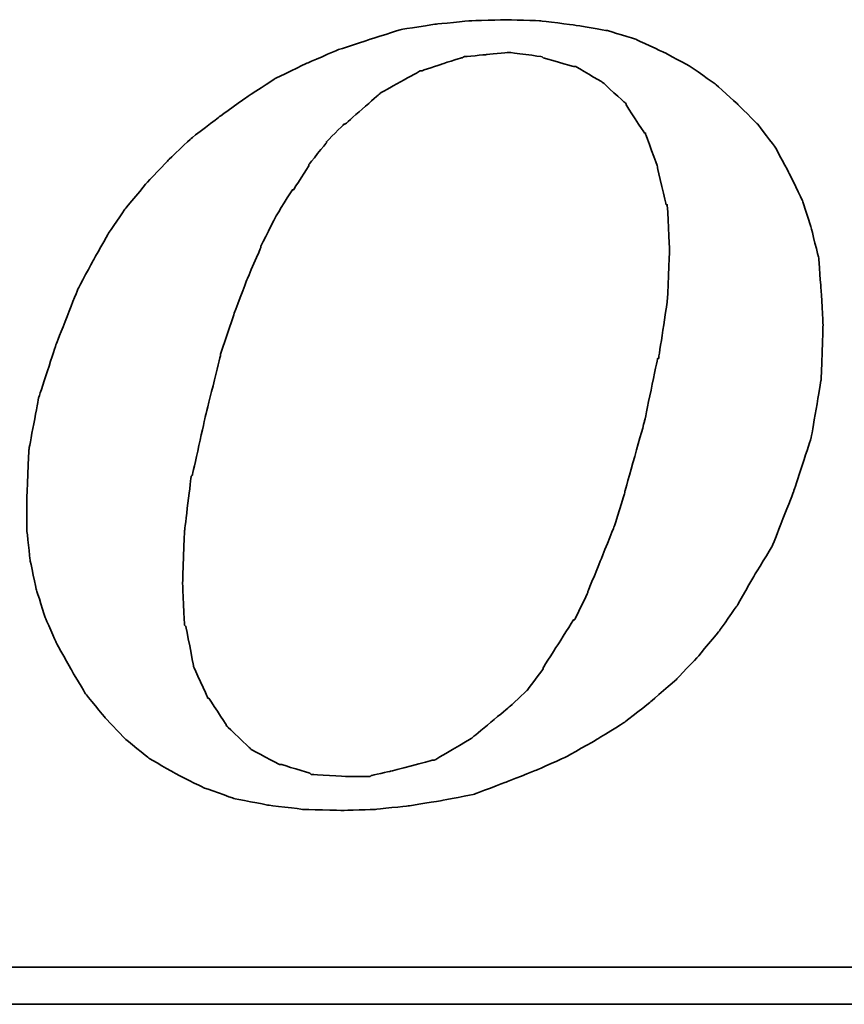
# Model space of a CAD drawing. Header units: millimetres. Extents: x 465 to 869, y -391 to -257.
# Tile 45 of 52: x 790.51 to 797.8, y -354.47 to -345.77. Entities that reach past the tile are written whole.
import ezdxf

# ---------------------------------------------------------------- set-up
doc = ezdxf.new("R2010")
doc.units = ezdxf.units.MM
doc.layers.add('DIM', color=4, linetype='CONTINUOUS')
doc.layers.add('layer 1', color=7, linetype='CONTINUOUS')

# ---------------------------------------------------------------- blocks, each defined once
blk = doc.blocks.new('TBI MOTION logo(完整正式版)')
at = {"layer": 'layer 1', "color": 22, "lineweight": 35}
for points, knots in [([(35.79625, -6.98375), (35.79625, -6.98375), (36.23125, -7.43875), (36.23125, -7.43875), (36.23125, -7.43875), (36.23125, -7.43875), (36.75625, -7.87125), (36.75625, -7.87125), (36.75625, -7.87125), (36.75625, -7.87125), (37.33125, -8.20375), (37.33125, -8.20375), (37.33125, -8.20375), (37.33125, -8.20375), (37.95625, -8.51875), (37.95625, -8.51875), (37.95625, -8.51875), (37.95625, -8.51875), (38.62625, -8.75875), (38.62625, -8.75875), (38.62625, -8.75875), (38.62625, -8.75875), (39.37125, -8.90375), (39.37125, -8.90375), (39.37125, -8.90375), (39.37125, -8.90375), (40.14125, -8.99875), (40.14125, -8.99875), (40.14125, -8.99875), (40.14125, -8.99875), (41.02625, -9.02375), (41.02625, -9.02375), (41.02625, -9.02375), (41.02625, -9.02375), (41.74625, -8.99875), (41.74625, -8.99875), (41.74625, -8.99875), (41.74625, -8.99875), (42.46625, -8.92375), (42.46625, -8.92375), (42.46625, -8.92375), (42.46625, -8.92375), (43.21125, -8.80625), (43.21125, -8.80625), (43.21125, -8.80625), (43.21125, -8.80625), (43.93125, -8.66375), (43.93125, -8.66375), (43.93125, -8.66375), (43.93125, -8.66375), (44.62625, -8.39875), (44.62625, -8.39875), (44.62625, -8.39875), (44.62625, -8.39875), (45.29625, -8.13375), (45.29625, -8.13375), (45.29625, -8.13375), (45.29625, -8.13375), (45.94625, -7.84375), (45.94625, -7.84375), (45.94625, -7.84375), (45.94625, -7.84375), (46.61625, -7.46375), (46.61625, -7.46375), (46.61625, -7.46375), (46.61625, -7.46375), (47.24125, -7.07875), (47.24125, -7.07875), (47.24125, -7.07875), (47.24125, -7.07875), (47.81625, -6.62375), (47.81625, -6.62375), (47.81625, -6.62375), (47.81625, -6.62375), (48.36875, -6.14375), (48.36875, -6.14375), (48.36875, -6.14375), (48.36875, -6.14375), (48.84625, -5.64125), (48.84625, -5.64125), (48.84625, -5.64125), (48.84625, -5.64125), (49.32625, -5.06375), (49.32625, -5.06375), (49.32625, -5.06375), (49.32625, -5.06375), (49.71125, -4.51374), (49.71125, -4.51374), (49.71125, -4.51374), (49.71125, -4.51374), (50.09625, -3.83874), (50.09625, -3.83874), (50.09625, -3.83874), (50.09625, -3.83874), (50.48125, -3.21374), (50.48125, -3.21374), (50.48125, -3.21374), (50.48125, -3.21374), (50.96125, -1.99125), (50.96125, -1.99125), (50.96125, -1.99125), (50.96125, -1.99125), (51.34375, -0.81875), (51.34375, -0.81875), (51.34375, -0.81875), (51.34375, -0.81875), (51.56125, 0.45624), (51.56125, 0.45624), (51.56125, 0.45624), (51.56125, 0.45624), (51.60625, 1.67624), (51.60625, 1.67624), (51.60625, 1.67624), (51.60625, 1.67624), (51.56125, 2.44625), (51.56125, 2.44625), (51.56125, 2.44625), (51.56125, 2.44625), (51.51125, 3.14125), (51.51125, 3.14125), (51.51125, 3.14125), (51.51125, 3.14125), (51.34375, 3.81125), (51.34375, 3.81125), (51.34375, 3.81125), (51.34375, 3.81125), (51.15125, 4.41125), (51.15125, 4.41125), (51.15125, 4.41125), (51.15125, 4.41125), (50.86125, 5.01125), (50.86125, 5.01125), (50.86125, 5.01125), (50.86125, 5.01125), (50.55125, 5.58875), (50.55125, 5.58875), (50.55125, 5.58875), (50.55125, 5.58875), (50.16625, 6.09125), (50.16625, 6.09125), (50.16625, 6.09125), (50.16625, 6.09125), (49.71125, 6.54875), (49.71125, 6.54875), (49.71125, 6.54875), (49.71125, 6.54875), (49.23125, 6.98125), (49.23125, 6.98125), (49.23125, 6.98125), (49.23125, 6.98125), (48.67875, 7.36625), (48.67875, 7.36625), (48.67875, 7.36625), (48.67875, 7.36625), (48.10375, 7.67625), (48.10375, 7.67625), (48.10375, 7.67625), (48.10375, 7.67625), (47.48125, 7.96375), (47.48125, 7.96375), (47.48125, 7.96375), (47.48125, 7.96375), (46.85625, 8.15625), (46.85625, 8.15625), (46.85625, 8.15625), (46.85625, 8.15625), (46.13625, 8.27624), (46.13625, 8.27624), (46.13625, 8.27624), (46.13625, 8.27624), (45.39125, 8.37125), (45.39125, 8.37125), (45.39125, 8.37125), (45.39125, 8.37125), (44.62625, 8.39624), (44.62625, 8.39624), (44.62625, 8.39624), (44.62625, 8.39624), (43.83625, 8.37125), (43.83625, 8.37125), (43.83625, 8.37125), (43.83625, 8.37125), (43.09125, 8.30125), (43.09125, 8.30125), (43.09125, 8.30125), (43.09125, 8.30125), (42.32125, 8.18125), (42.32125, 8.18125), (42.32125, 8.18125), (42.32125, 8.18125), (41.62875, 7.96375), (41.62875, 7.96375), (41.62875, 7.96375), (41.62875, 7.96375), (40.90625, 7.72625), (40.90625, 7.72625), (40.90625, 7.72625), (40.90625, 7.72625), (40.23624, 7.43625), (40.23624, 7.43625), (40.23624, 7.43625), (40.23624, 7.43625), (39.54124, 7.10125), (39.54124, 7.10125), (39.54124, 7.10125), (39.54124, 7.10125), (38.91625, 6.69125), (38.91625, 6.69125), (38.91625, 6.69125), (38.91625, 6.69125), (38.31625, 6.26125), (38.31625, 6.26125), (38.31625, 6.26125), (38.31625, 6.26125), (37.69125, 5.78125), (37.69125, 5.78125), (37.69125, 5.78125), (37.69125, 5.78125), (37.18625, 5.30125), (37.18625, 5.30125), (37.18625, 5.30125), (37.18625, 5.30125), (36.70625, 4.79624), (36.70625, 4.79624), (36.70625, 4.79624), (36.70625, 4.79624), (36.23125, 4.22125), (36.23125, 4.22125), (36.23125, 4.22125), (36.23125, 4.22125), (35.87124, 3.69375), (35.87124, 3.69375), (35.87124, 3.69375), (35.87124, 3.69375), (35.53125, 3.09125), (35.53125, 3.09125), (35.53125, 3.09125), (35.53125, 3.09125), (35.19875, 2.47125), (35.19875, 2.47125), (35.19875, 2.47125), (35.19875, 2.47125), (34.71625, 1.24625), (34.71625, 1.24625), (34.71625, 1.24625), (34.71625, 1.24625), (34.33125, 0.06874), (34.33125, 0.06874), (34.33125, 0.06874), (34.33125, 0.06874), (34.11625, -1.07875), (34.11625, -1.07875), (34.11625, -1.07875), (34.11625, -1.07875), (34.07125, -2.15875), (34.07125, -2.15875), (34.07125, -2.15875), (34.07125, -2.15875), (34.07125, -2.85375), (34.07125, -2.85375), (34.07125, -2.85375), (34.07125, -2.85375), (34.14125, -3.50375), (34.14125, -3.50375), (34.14125, -3.50375), (34.14125, -3.50375), (34.28625, -4.17375), (34.28625, -4.17375), (34.28625, -4.17375), (34.28625, -4.17375), (34.47625, -4.77624), (34.47625, -4.77624), (34.47625, -4.77624), (34.47625, -4.77624), (34.71625, -5.32625), (34.71625, -5.32625), (34.71625, -5.32625), (34.71625, -5.32625), (35.05375, -5.92875), (35.05375, -5.92875), (35.05375, -5.92875), (35.05375, -5.92875), (35.36375, -6.45375), (35.36375, -6.45375), (35.36375, -6.45375), (35.36375, -6.45375), (35.79625, -6.98375), (35.79625, -6.98375)], [0, 0, 0, 0, 0.01388889, 0.01388889, 0.01388889, 0.0138889, 0.02777778, 0.02777778, 0.02777778, 0.02777779, 0.04166667, 0.04166667, 0.04166667, 0.04166668, 0.05555556, 0.05555556, 0.05555556, 0.05555557, 0.06944444, 0.06944444, 0.06944444, 0.06944445, 0.08333333, 0.08333333, 0.08333333, 0.08333334, 0.09722222, 0.09722222, 0.09722222, 0.09722223, 0.11111111, 0.11111111, 0.11111111, 0.11111112, 0.125, 0.125, 0.125, 0.12500001, 0.13888889, 0.13888889, 0.13888889, 0.1388889, 0.15277778, 0.15277778, 0.15277778, 0.15277779, 0.16666667, 0.16666667, 0.16666667, 0.16666668, 0.18055556, 0.18055556, 0.18055556, 0.18055557, 0.19444444, 0.19444444, 0.19444444, 0.19444445, 0.20833333, 0.20833333, 0.20833333, 0.20833334, 0.22222222, 0.22222222, 0.22222222, 0.22222223, 0.23611111, 0.23611111, 0.23611111, 0.23611112, 0.25, 0.25, 0.25, 0.25000001, 0.26388889, 0.26388889, 0.26388889, 0.2638889, 0.27777778, 0.27777778, 0.27777778, 0.27777779, 0.29166667, 0.29166667, 0.29166667, 0.29166668, 0.30555556, 0.30555556, 0.30555556, 0.30555557, 0.31944444, 0.31944444, 0.31944444, 0.31944445, 0.33333333, 0.33333333, 0.33333333, 0.33333334, 0.34722222, 0.34722222, 0.34722222, 0.34722223, 0.36111111, 0.36111111, 0.36111111, 0.36111112, 0.375, 0.375, 0.375, 0.37500001, 0.38888889, 0.38888889, 0.38888889, 0.3888889, 0.40277778, 0.40277778, 0.40277778, 0.40277779, 0.41666667, 0.41666667, 0.41666667, 0.41666668, 0.43055556, 0.43055556, 0.43055556, 0.43055557, 0.44444444, 0.44444444, 0.44444444, 0.44444445, 0.45833333, 0.45833333, 0.45833333, 0.45833334, 0.47222222, 0.47222222, 0.47222222, 0.47222223, 0.48611111, 0.48611111, 0.48611111, 0.48611112, 0.5, 0.5, 0.5, 0.50000001, 0.51388889, 0.51388889, 0.51388889, 0.5138889, 0.52777778, 0.52777778, 0.52777778, 0.52777779, 0.54166667, 0.54166667, 0.54166667, 0.54166668, 0.55555556, 0.55555556, 0.55555556, 0.55555557, 0.56944444, 0.56944444, 0.56944444, 0.56944445, 0.58333333, 0.58333333, 0.58333333, 0.58333334, 0.59722222, 0.59722222, 0.59722222, 0.59722223, 0.61111111, 0.61111111, 0.61111111, 0.61111112, 0.625, 0.625, 0.625, 0.62500001, 0.63888889, 0.63888889, 0.63888889, 0.6388889, 0.65277778, 0.65277778, 0.65277778, 0.65277779, 0.66666667, 0.66666667, 0.66666667, 0.66666668, 0.68055556, 0.68055556, 0.68055556, 0.68055557, 0.69444444, 0.69444444, 0.69444444, 0.69444445, 0.70833333, 0.70833333, 0.70833333, 0.70833334, 0.72222222, 0.72222222, 0.72222222, 0.72222223, 0.73611111, 0.73611111, 0.73611111, 0.73611112, 0.75, 0.75, 0.75, 0.75000001, 0.76388889, 0.76388889, 0.76388889, 0.7638889, 0.77777778, 0.77777778, 0.77777778, 0.77777779, 0.79166667, 0.79166667, 0.79166667, 0.79166668, 0.80555556, 0.80555556, 0.80555556, 0.80555557, 0.81944444, 0.81944444, 0.81944444, 0.81944445, 0.83333333, 0.83333333, 0.83333333, 0.83333334, 0.84722222, 0.84722222, 0.84722222, 0.84722223, 0.86111111, 0.86111111, 0.86111111, 0.86111112, 0.875, 0.875, 0.875, 0.87500001, 0.88888889, 0.88888889, 0.88888889, 0.8888889, 0.90277778, 0.90277778, 0.90277778, 0.90277779, 0.91666667, 0.91666667, 0.91666667, 0.91666668, 0.93055556, 0.93055556, 0.93055556, 0.93055557, 0.94444444, 0.94444444, 0.94444444, 0.94444445, 0.95833333, 0.95833333, 0.95833333, 0.95833334, 0.97222222, 0.97222222, 0.97222222, 0.97222223, 0.98611111, 0.98611111, 0.98611111, 0.98611112, 1, 1, 1, 1]), ([(38.33875, 1.03124), (38.33875, 1.03124), (38.62625, 1.89625), (38.62625, 1.89625), (38.62625, 1.89625), (38.62625, 1.89625), (38.91625, 2.66375), (38.91625, 2.66375), (38.91625, 2.66375), (38.91625, 2.66375), (39.22625, 3.38125), (39.22625, 3.38125), (39.22625, 3.38125), (39.22625, 3.38125), (39.22625, 3.40624), (39.22625, 3.40624), (39.22625, 3.40624), (39.22625, 3.40624), (39.56124, 4.07624), (39.56124, 4.07624), (39.56124, 4.07624), (39.56124, 4.07624), (39.92125, 4.65125), (39.92125, 4.65125), (39.92125, 4.65125), (39.92125, 4.65125), (39.94625, 4.65125), (39.94625, 4.65125), (39.94625, 4.65125), (39.94625, 4.65125), (40.28125, 5.17875), (40.28125, 5.17875), (40.28125, 5.17875), (40.28125, 5.17875), (40.28125, 5.20375), (40.28125, 5.20375), (40.28125, 5.20375), (40.28125, 5.20375), (40.66875, 5.68625), (40.66875, 5.68625), (40.66875, 5.68625), (40.66875, 5.68625), (40.66875, 5.70625), (40.66875, 5.70625), (40.66875, 5.70625), (40.66875, 5.70625), (41.05124, 6.09125), (41.05124, 6.09125), (41.05124, 6.09125), (41.05124, 6.09125), (41.07625, 6.09125), (41.07625, 6.09125), (41.07625, 6.09125), (41.07625, 6.09125), (41.84125, 6.76625), (41.84125, 6.76625), (41.84125, 6.76625), (41.84125, 6.76625), (41.86625, 6.78625), (41.86625, 6.78625), (41.86625, 6.78625), (41.86625, 6.78625), (42.73125, 7.26624), (42.73125, 7.26624), (42.73125, 7.26624), (42.73125, 7.26624), (42.75625, 7.26624), (42.75625, 7.26624), (42.75625, 7.26624), (42.75625, 7.26624), (43.18625, 7.41125), (43.18625, 7.41125), (43.18625, 7.41125), (43.18625, 7.41125), (43.64125, 7.55625), (43.64125, 7.55625), (43.64125, 7.55625), (43.64125, 7.55625), (43.66625, 7.55625), (43.66625, 7.55625), (43.66625, 7.55625), (43.66625, 7.55625), (43.69125, 7.58124), (43.69125, 7.58124), (43.69125, 7.58124), (43.69125, 7.58124), (44.19125, 7.62625), (44.19125, 7.62625), (44.19125, 7.62625), (44.19125, 7.62625), (44.67125, 7.67625), (44.67125, 7.67625), (44.67125, 7.67625), (44.67125, 7.67625), (44.69625, 7.67625), (44.69625, 7.67625), (44.69625, 7.67625), (44.69625, 7.67625), (45.41875, 7.58124), (45.41875, 7.58124), (45.41875, 7.58124), (45.41875, 7.58124), (45.44125, 7.55625), (45.44125, 7.55625), (45.44125, 7.55625), (45.44125, 7.55625), (46.11125, 7.36625), (46.11125, 7.36625), (46.11125, 7.36625), (46.11125, 7.36625), (46.13625, 7.36625), (46.13625, 7.36625), (46.13625, 7.36625), (46.13625, 7.36625), (46.15875, 7.36625), (46.15875, 7.36625), (46.15875, 7.36625), (46.15875, 7.36625), (46.73625, 7.02624), (46.73625, 7.02624), (46.73625, 7.02624), (46.73625, 7.02624), (46.76125, 7.00624), (46.76125, 7.00624), (46.76125, 7.00624), (46.76125, 7.00624), (47.24125, 6.57124), (47.24125, 6.57124), (47.24125, 6.57124), (47.24125, 6.57124), (47.26625, 6.54875), (47.26625, 6.54875), (47.26625, 6.54875), (47.26625, 6.54875), (47.26625, 6.52375), (47.26625, 6.52375), (47.26625, 6.52375), (47.26625, 6.52375), (47.67375, 5.89875), (47.67375, 5.89875), (47.67375, 5.89875), (47.67375, 5.89875), (47.69625, 5.89875), (47.69625, 5.89875), (47.69625, 5.89875), (47.69625, 5.89875), (47.69625, 5.87625), (47.69625, 5.87625), (47.69625, 5.87625), (47.69625, 5.87625), (47.96125, 5.15625), (47.96125, 5.15625), (47.96125, 5.15625), (47.96125, 5.15625), (47.96125, 5.13125), (47.96125, 5.13125), (47.96125, 5.13125), (47.96125, 5.13125), (48.15125, 4.31875), (48.15125, 4.31875), (48.15125, 4.31875), (48.15125, 4.31875), (48.17625, 4.31875), (48.17625, 4.31875), (48.17625, 4.31875), (48.17625, 4.31875), (48.17625, 4.29125), (48.17625, 4.29125), (48.17625, 4.29125), (48.17625, 4.29125), (48.22625, 3.33125), (48.22625, 3.33125), (48.22625, 3.33125), (48.22625, 3.33125), (48.22625, 3.30875), (48.22625, 3.30875), (48.22625, 3.30875), (48.22625, 3.30875), (48.17625, 2.20624), (48.17625, 2.20624), (48.17625, 2.20624), (48.17625, 2.20624), (48.17625, 2.18124), (48.17625, 2.18124), (48.17625, 2.18124), (48.17625, 2.18124), (47.98375, 0.93624), (47.98375, 0.93624), (47.98375, 0.93624), (47.98375, 0.93624), (47.96125, 0.93624), (47.96125, 0.93624), (47.96125, 0.93624), (47.96125, 0.93624), (47.67375, -0.45874), (47.67375, -0.45874), (47.67375, -0.45874), (47.67375, -0.45874), (47.24125, -1.99125), (47.24125, -1.99125), (47.24125, -1.99125), (47.24125, -1.99125), (47.24125, -2.01874), (47.24125, -2.01874), (47.24125, -2.01874), (47.24125, -2.01874), (47.00125, -2.78375), (47.00125, -2.78375), (47.00125, -2.78375), (47.00125, -2.78375), (46.71125, -3.50375), (46.71125, -3.50375), (46.71125, -3.50375), (46.71125, -3.50375), (46.42625, -4.19875), (46.42625, -4.19875), (46.42625, -4.19875), (46.42625, -4.19875), (46.42625, -4.22375), (46.42625, -4.22375), (46.42625, -4.22375), (46.42625, -4.22375), (46.13625, -4.82374), (46.13625, -4.82374), (46.13625, -4.82374), (46.13625, -4.82374), (46.11125, -4.82374), (46.11125, -4.82374), (46.11125, -4.82374), (46.11125, -4.82374), (45.77625, -5.35125), (45.77625, -5.35125), (45.77625, -5.35125), (45.77625, -5.35125), (45.44125, -5.87875), (45.44125, -5.87875), (45.44125, -5.87875), (45.44125, -5.87875), (45.44125, -5.90375), (45.44125, -5.90375), (45.44125, -5.90375), (45.44125, -5.90375), (45.10625, -6.35875), (45.10625, -6.35875), (45.10625, -6.35875), (45.10625, -6.35875), (45.08125, -6.38375), (45.08125, -6.38375), (45.08125, -6.38375), (45.08125, -6.38375), (44.69625, -6.74375), (44.69625, -6.74375), (44.69625, -6.74375), (44.69625, -6.74375), (43.88375, -7.41625), (43.88375, -7.41625), (43.88375, -7.41625), (43.88375, -7.41625), (43.85625, -7.43875), (43.85625, -7.43875), (43.85625, -7.43875), (43.85625, -7.43875), (43.04125, -7.91875), (43.04125, -7.91875), (43.04125, -7.91875), (43.04125, -7.91875), (43.01625, -7.91875), (43.01625, -7.91875), (43.01625, -7.91875), (43.01625, -7.91875), (42.99625, -7.91875), (42.99625, -7.91875), (42.99625, -7.91875), (42.99625, -7.91875), (42.08125, -8.15875), (42.08125, -8.15875), (42.08125, -8.15875), (42.08125, -8.15875), (41.65125, -8.25625), (41.65125, -8.25625), (41.65125, -8.25625), (41.65125, -8.25625), (41.62875, -8.27875), (41.62875, -8.27875), (41.62875, -8.27875), (41.62875, -8.27875), (41.60125, -8.27875), (41.60125, -8.27875), (41.60125, -8.27875), (41.60125, -8.27875), (41.12125, -8.27875), (41.12125, -8.27875), (41.12125, -8.27875), (41.12125, -8.27875), (40.35624, -8.23125), (40.35624, -8.23125), (40.35624, -8.23125), (40.35624, -8.23125), (40.33125, -8.23125), (40.33125, -8.23125), (40.33125, -8.23125), (40.33125, -8.23125), (40.30625, -8.20375), (40.30625, -8.20375), (40.30625, -8.20375), (40.30625, -8.20375), (39.68375, -8.01375), (39.68375, -8.01375), (39.68375, -8.01375), (39.68375, -8.01375), (39.66124, -8.01375), (39.66124, -8.01375), (39.66124, -8.01375), (39.66124, -8.01375), (39.63625, -8.01375), (39.63625, -8.01375), (39.63625, -8.01375), (39.63625, -8.01375), (39.01125, -7.67875), (39.01125, -7.67875), (39.01125, -7.67875), (39.01125, -7.67875), (38.98875, -7.65375), (38.98875, -7.65375), (38.98875, -7.65375), (38.98875, -7.65375), (38.48625, -7.17375), (38.48625, -7.17375), (38.48625, -7.17375), (38.48625, -7.17375), (38.45875, -7.14875), (38.45875, -7.14875), (38.45875, -7.14875), (38.45875, -7.14875), (38.45875, -7.12875), (38.45875, -7.12875), (38.45875, -7.12875), (38.45875, -7.12875), (38.07625, -6.54875), (38.07625, -6.54875), (38.07625, -6.54875), (38.07625, -6.54875), (38.05125, -6.54875), (38.05125, -6.54875), (38.05125, -6.54875), (38.05125, -6.54875), (38.05125, -6.52875), (38.05125, -6.52875), (38.05125, -6.52875), (38.05125, -6.52875), (37.74125, -5.85375), (37.74125, -5.85375), (37.74125, -5.85375), (37.74125, -5.85375), (37.74125, -5.82875), (37.74125, -5.82875), (37.74125, -5.82875), (37.74125, -5.82875), (37.57375, -4.96875), (37.57375, -4.96875), (37.57375, -4.96875), (37.57375, -4.96875), (37.54625, -4.94375), (37.54625, -4.94375), (37.54625, -4.94375), (37.54625, -4.94375), (37.50125, -4.03375), (37.50125, -4.03375), (37.50125, -4.03375), (37.50125, -4.03375), (37.50125, -4.00875), (37.50125, -4.00875), (37.50125, -4.00875), (37.50125, -4.00875), (37.54625, -2.85375), (37.54625, -2.85375), (37.54625, -2.85375), (37.54625, -2.85375), (37.69125, -1.65875), (37.69125, -1.65875), (37.69125, -1.65875), (37.69125, -1.65875), (37.71624, -1.63375), (37.71624, -1.63375), (37.71624, -1.63375), (37.71624, -1.63375), (38.00375, -0.33875), (38.00375, -0.33875), (38.00375, -0.33875), (38.00375, -0.33875), (38.33875, 1.00624), (38.33875, 1.00624), (38.33875, 1.00624), (38.33875, 1.00624), (38.33875, 1.03124), (38.33875, 1.03124)], [0, 0, 0, 0, 0.01010101, 0.01010101, 0.01010101, 0.01010102, 0.02020202, 0.02020202, 0.02020202, 0.02020203, 0.03030303, 0.03030303, 0.03030303, 0.03030304, 0.04040404, 0.04040404, 0.04040404, 0.04040405, 0.05050505, 0.05050505, 0.05050505, 0.05050506, 0.06060606, 0.06060606, 0.06060606, 0.06060607, 0.07070707, 0.07070707, 0.07070707, 0.07070708, 0.08080808, 0.08080808, 0.08080808, 0.08080809, 0.09090909, 0.09090909, 0.09090909, 0.0909091, 0.1010101, 0.1010101, 0.1010101, 0.10101011, 0.11111111, 0.11111111, 0.11111111, 0.11111112, 0.12121212, 0.12121212, 0.12121212, 0.12121213, 0.13131313, 0.13131313, 0.13131313, 0.13131314, 0.14141414, 0.14141414, 0.14141414, 0.14141415, 0.15151515, 0.15151515, 0.15151515, 0.15151516, 0.16161616, 0.16161616, 0.16161616, 0.16161617, 0.17171717, 0.17171717, 0.17171717, 0.17171718, 0.18181818, 0.18181818, 0.18181818, 0.18181819, 0.19191919, 0.19191919, 0.19191919, 0.1919192, 0.2020202, 0.2020202, 0.2020202, 0.20202021, 0.21212121, 0.21212121, 0.21212121, 0.21212122, 0.22222222, 0.22222222, 0.22222222, 0.22222223, 0.23232323, 0.23232323, 0.23232323, 0.23232324, 0.24242424, 0.24242424, 0.24242424, 0.24242425, 0.25252525, 0.25252525, 0.25252525, 0.25252526, 0.26262626, 0.26262626, 0.26262626, 0.26262627, 0.27272727, 0.27272727, 0.27272727, 0.27272728, 0.28282828, 0.28282828, 0.28282828, 0.28282829, 0.29292929, 0.29292929, 0.29292929, 0.2929293, 0.3030303, 0.3030303, 0.3030303, 0.30303031, 0.31313131, 0.31313131, 0.31313131, 0.31313132, 0.32323232, 0.32323232, 0.32323232, 0.32323233, 0.33333333, 0.33333333, 0.33333333, 0.33333334, 0.34343434, 0.34343434, 0.34343434, 0.34343435, 0.35353535, 0.35353535, 0.35353535, 0.35353536, 0.36363636, 0.36363636, 0.36363636, 0.36363637, 0.37373737, 0.37373737, 0.37373737, 0.37373738, 0.38383838, 0.38383838, 0.38383838, 0.38383839, 0.39393939, 0.39393939, 0.39393939, 0.3939394, 0.4040404, 0.4040404, 0.4040404, 0.40404041, 0.41414141, 0.41414141, 0.41414141, 0.41414142, 0.42424242, 0.42424242, 0.42424242, 0.42424243, 0.43434343, 0.43434343, 0.43434343, 0.43434344, 0.44444444, 0.44444444, 0.44444444, 0.44444445, 0.45454545, 0.45454545, 0.45454545, 0.45454546, 0.46464646, 0.46464646, 0.46464646, 0.46464647, 0.47474747, 0.47474747, 0.47474747, 0.47474748, 0.48484848, 0.48484848, 0.48484848, 0.48484849, 0.49494949, 0.49494949, 0.49494949, 0.4949495, 0.50505051, 0.50505051, 0.50505051, 0.50505052, 0.51515152, 0.51515152, 0.51515152, 0.51515153, 0.52525253, 0.52525253, 0.52525253, 0.52525254, 0.53535354, 0.53535354, 0.53535354, 0.53535355, 0.54545455, 0.54545455, 0.54545455, 0.54545456, 0.55555556, 0.55555556, 0.55555556, 0.55555557, 0.56565657, 0.56565657, 0.56565657, 0.56565658, 0.57575758, 0.57575758, 0.57575758, 0.57575759, 0.58585859, 0.58585859, 0.58585859, 0.5858586, 0.5959596, 0.5959596, 0.5959596, 0.59595961, 0.60606061, 0.60606061, 0.60606061, 0.60606062, 0.61616162, 0.61616162, 0.61616162, 0.61616163, 0.62626263, 0.62626263, 0.62626263, 0.62626264, 0.63636364, 0.63636364, 0.63636364, 0.63636365, 0.64646465, 0.64646465, 0.64646465, 0.64646466, 0.65656566, 0.65656566, 0.65656566, 0.65656567, 0.66666667, 0.66666667, 0.66666667, 0.66666668, 0.67676768, 0.67676768, 0.67676768, 0.67676769, 0.68686869, 0.68686869, 0.68686869, 0.6868687, 0.6969697, 0.6969697, 0.6969697, 0.69696971, 0.70707071, 0.70707071, 0.70707071, 0.70707072, 0.71717172, 0.71717172, 0.71717172, 0.71717173, 0.72727273, 0.72727273, 0.72727273, 0.72727274, 0.73737374, 0.73737374, 0.73737374, 0.73737375, 0.74747475, 0.74747475, 0.74747475, 0.74747476, 0.75757576, 0.75757576, 0.75757576, 0.75757577, 0.76767677, 0.76767677, 0.76767677, 0.76767678, 0.77777778, 0.77777778, 0.77777778, 0.77777779, 0.78787879, 0.78787879, 0.78787879, 0.7878788, 0.7979798, 0.7979798, 0.7979798, 0.79797981, 0.80808081, 0.80808081, 0.80808081, 0.80808082, 0.81818182, 0.81818182, 0.81818182, 0.81818183, 0.82828283, 0.82828283, 0.82828283, 0.82828284, 0.83838384, 0.83838384, 0.83838384, 0.83838385, 0.84848485, 0.84848485, 0.84848485, 0.84848486, 0.85858586, 0.85858586, 0.85858586, 0.85858587, 0.86868687, 0.86868687, 0.86868687, 0.86868688, 0.87878788, 0.87878788, 0.87878788, 0.87878789, 0.88888889, 0.88888889, 0.88888889, 0.8888889, 0.8989899, 0.8989899, 0.8989899, 0.89898991, 0.90909091, 0.90909091, 0.90909091, 0.90909092, 0.91919192, 0.91919192, 0.91919192, 0.91919193, 0.92929293, 0.92929293, 0.92929293, 0.92929294, 0.93939394, 0.93939394, 0.93939394, 0.93939395, 0.94949495, 0.94949495, 0.94949495, 0.94949496, 0.95959596, 0.95959596, 0.95959596, 0.95959597, 0.96969697, 0.96969697, 0.96969697, 0.96969698, 0.97979798, 0.97979798, 0.97979798, 0.97979799, 0.98989899, 0.98989899, 0.98989899, 0.989899, 1, 1, 1, 1]), ([(75.90875, -9.47875), (75.90875, -9.47875), (75.90875, -12.28625), (75.90875, -12.28625), (75.90875, -12.28625), (75.90875, -12.28625), (75.90875, -12.47875), (75.90875, -12.47875), (75.90875, -12.47875), (75.90875, -12.47875), (75.71625, -12.47875), (75.71625, -12.47875), (75.71625, -12.47875), (75.71625, -12.47875), (-88.32875, -12.47875), (-88.32875, -12.47875), (-88.32875, -12.47875), (-88.32875, -12.47875), (-88.32875, -13.29375), (-88.32875, -13.29375), (-88.32875, -13.29375), (-88.32875, -13.29375), (82.89125, -13.29375), (82.89125, -13.29375), (82.89125, -13.29375), (82.89125, -13.29375), (75.90875, -9.47875), (75.90875, -9.47875)], [0, 0, 0, 0, 0.14285714, 0.14285714, 0.14285714, 0.14285715, 0.28571429, 0.28571429, 0.28571429, 0.2857143, 0.42857143, 0.42857143, 0.42857143, 0.42857144, 0.57142857, 0.57142857, 0.57142857, 0.57142858, 0.71428571, 0.71428571, 0.71428571, 0.71428572, 0.85714286, 0.85714286, 0.85714286, 0.85714287, 1, 1, 1, 1])]:
    blk.add_open_spline(points, degree=3, knots=knots, dxfattribs=at)

msp = doc.modelspace()

# ---------------------------------------------------------------- block references
at = {"layer": 'DIM', "color": 0, "xscale": 0.4013856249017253, "yscale": 0.4013856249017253, "zscale": 0.4013856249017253}
msp.add_blockref('TBI MOTION logo(完整正式版)', (776.894, -349.1353), dxfattribs=at)

doc.saveas('drawing.dxf')
